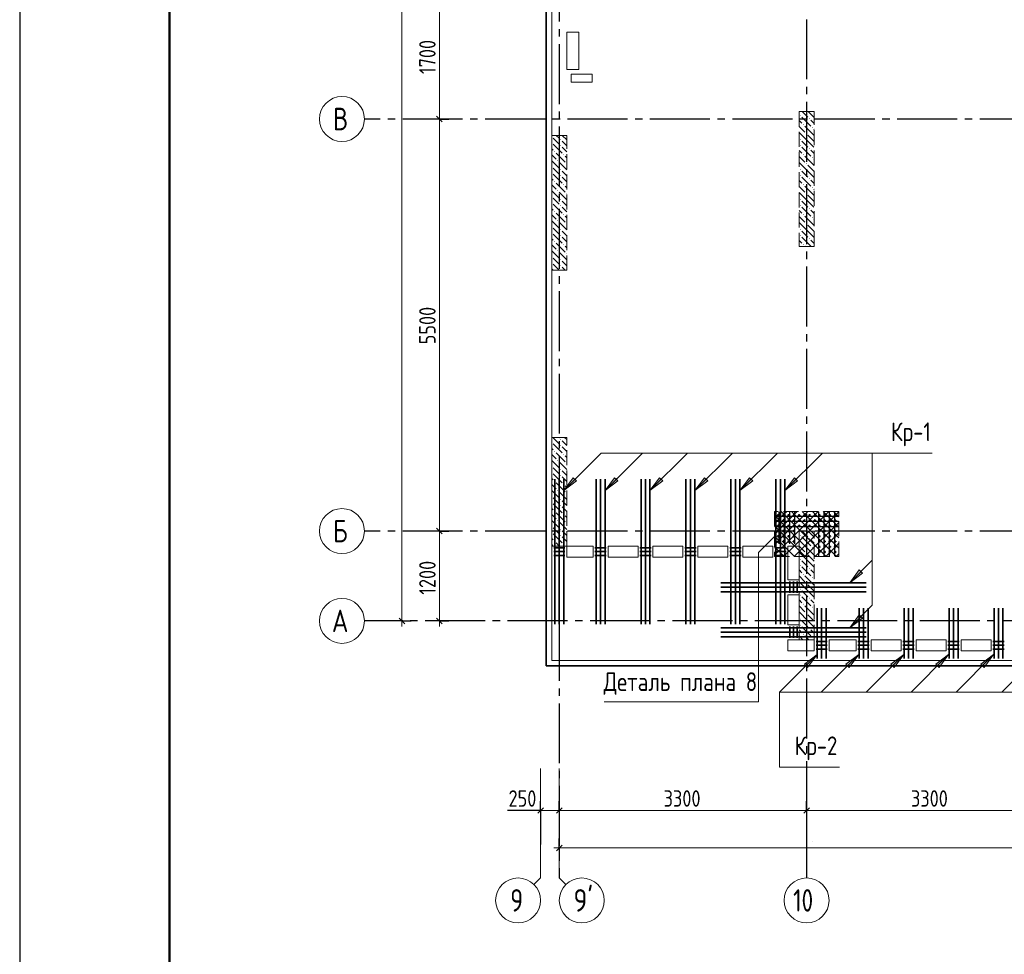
# Model space of a CAD drawing. Header units: millimetres. Extents: x 0 to 61017, y 0 to 42000.
# Tile 2 of 23: x 0 to 13137, y 15950 to 28426. Entities that reach past the tile are written whole.
import ezdxf

# ---------------------------------------------------------------- set-up
doc = ezdxf.new("R2010")
doc.units = ezdxf.units.MM
doc.linetypes.add('______2', pattern=[270, 200, -70])
doc.linetypes.add('______5', pattern=[1100, 800, -100, 100, -100])
for name, color, linetype, lineweight in [('S1 Стержни арматуры фон', 7, 'Continuous', 25), ('Standard', 7, 'Continuous', 25), ('Вспомогательная арматура', 7, 'Continuous', 25), ('ЖБ Пилон', 180, 'Continuous', 25), ('Оси', 40, '______5', 18), ('Позиционная метка номер позиции', 7, 'Continuous', 13), ('Поперечная арматура', 7, 'Continuous', 25), ('Поперечное армирование AW фон', 7, 'Continuous', 25), ('Примечания', 7, 'Continuous', 25), ('Размерная выноска', 7, 'Continuous', 13)]:
    doc.layers.add(name, color=color, linetype=linetype, lineweight=lineweight)
doc.layers.add('ЖБ Перекрытие верхний уровень', color=7, linetype='Continuous', lineweight=25, true_color=0xe0e0ff)
doc.styles.add('GOST 2.304-81', font='txt')
doc.styles.add('ISOCPEUR', font='txt')

msp = doc.modelspace()

# ---------------------------------------------------------------- hatches: boundary and pattern name
at = {"layer": 'ЖБ Пилон', "linetype": 'Continuous', "lineweight": 18, "transparency": 33554687}
for points in [[(10410, 27143), (10417, 27150), (10423, 27143), (10417, 27137)], [(10530, 27103), (10537, 27110), (10543, 27103), (10537, 27097)], [(10450, 27023), (10457, 27030), (10463, 27023), (10457, 27017)], [(10570, 26983), (10577, 26990), (10583, 26983), (10577, 26977)], [(7100, 26867), (7103, 26863), (7100, 26860)], [(7210, 26823), (7217, 26830), (7223, 26823), (7217, 26817)], [(10410, 26823), (10417, 26830), (10423, 26823), (10417, 26817)], [(10490, 26903), (10497, 26910), (10503, 26903), (10497, 26897)], [(7100, 26787), (7103, 26783), (7100, 26780)], [(7130, 26663), (7137, 26670), (7143, 26663), (7137, 26657)], [(7210, 26743), (7217, 26750), (7223, 26743), (7217, 26737)], [(10410, 26743), (10417, 26750), (10423, 26743), (10417, 26737)], [(10530, 26703), (10537, 26710), (10543, 26703), (10537, 26697)], [(7170, 26543), (7177, 26550), (7183, 26543), (7177, 26537)], [(7250, 26623), (7257, 26630), (7263, 26623), (7257, 26617)], [(10450, 26623), (10457, 26630), (10463, 26623), (10457, 26617)], [(10570, 26583), (10577, 26590), (10583, 26583), (10577, 26577)], [(7100, 26467), (7103, 26463), (7100, 26460)], [(7210, 26423), (7217, 26430), (7223, 26423), (7217, 26417)], [(7290, 26503), (7297, 26510), (7300, 26507), (7300, 26500), (7297, 26497)], [(10410, 26423), (10417, 26430), (10423, 26423), (10417, 26417)], [(10490, 26503), (10497, 26510), (10503, 26503), (10497, 26497)], [(7100, 26387), (7103, 26383), (7100, 26380)], [(7210, 26343), (7217, 26350), (7223, 26343), (7217, 26337)], [(10410, 26343), (10417, 26350), (10423, 26343), (10417, 26337)], [(10530, 26303), (10537, 26310), (10543, 26303), (10537, 26297)], [(7130, 26263), (7137, 26270), (7143, 26263), (7137, 26257)], [(7170, 26143), (7177, 26150), (7183, 26143), (7177, 26137)], [(7250, 26223), (7257, 26230), (7263, 26223), (7257, 26217)], [(10450, 26223), (10457, 26230), (10463, 26223), (10457, 26217)], [(10570, 26183), (10577, 26190), (10583, 26183), (10577, 26177)], [(7100, 26067), (7103, 26063), (7100, 26060)], [(7210, 26023), (7217, 26030), (7223, 26023), (7217, 26017)], [(7290, 26103), (7297, 26110), (7300, 26107), (7300, 26100), (7297, 26097)], [(10410, 26023), (10417, 26030), (10423, 26023), (10417, 26017)], [(10490, 26103), (10497, 26110), (10503, 26103), (10497, 26097)], [(7100, 25987), (7103, 25983), (7100, 25980)], [(7210, 25943), (7217, 25950), (7223, 25943), (7217, 25937)], [(10410, 25943), (10417, 25950), (10423, 25943), (10417, 25937)], [(10530, 25903), (10537, 25910), (10543, 25903), (10537, 25897)], [(7130, 25863), (7137, 25870), (7143, 25863), (7137, 25857)], [(7170, 25743), (7177, 25750), (7183, 25743), (7177, 25737)], [(7250, 25823), (7257, 25830), (7263, 25823), (7257, 25817)], [(10450, 25823), (10457, 25830), (10463, 25823), (10457, 25817)], [(10570, 25783), (10577, 25790), (10583, 25783), (10577, 25777)], [(7100, 25667), (7103, 25663), (7100, 25660)], [(7210, 25623), (7217, 25630), (7223, 25623), (7217, 25617)], [(7290, 25703), (7297, 25710), (7300, 25707), (7300, 25700), (7297, 25697)], [(10410, 25623), (10417, 25630), (10423, 25623), (10417, 25617)], [(10490, 25703), (10497, 25710), (10503, 25703), (10497, 25697)], [(7100, 25587), (7103, 25583), (7100, 25580)], [(7210, 25543), (7217, 25550), (7223, 25543), (7217, 25537)], [(10410, 25543), (10417, 25550), (10423, 25543), (10417, 25537)], [(10530, 25503), (10537, 25510), (10543, 25503), (10537, 25497)], [(7130, 25463), (7137, 25470), (7143, 25463), (7137, 25457)], [(7250, 25423), (7257, 25430), (7263, 25423), (7257, 25417)], [(10450, 25423), (10457, 25430), (10463, 25423), (10457, 25417)], [(7100, 25267), (7103, 25263), (7100, 25260)], [(7170, 25343), (7177, 25350), (7183, 25343), (7177, 25337)], [(7210, 25223), (7217, 25230), (7223, 25223), (7217, 25217)], [(7290, 25303), (7297, 25310), (7300, 25307), (7300, 25300), (7297, 25297)], [(7100, 25187), (7103, 25183), (7100, 25180)], [(7210, 25143), (7217, 25150), (7223, 25143), (7217, 25137)], [(7100, 22787), (7103, 22783), (7100, 22780)], [(7210, 22823), (7217, 22830), (7223, 22823), (7217, 22817)], [(7210, 22743), (7217, 22750), (7223, 22743), (7217, 22737)], [(7130, 22663), (7137, 22670), (7143, 22663), (7137, 22657)], [(7250, 22623), (7257, 22630), (7263, 22623), (7257, 22617)], [(7100, 22467), (7103, 22463), (7100, 22460)], [(7170, 22543), (7177, 22550), (7183, 22543), (7177, 22537)], [(7290, 22503), (7297, 22510), (7300, 22507), (7300, 22500), (7297, 22497)], [(7100, 22387), (7103, 22383), (7100, 22380)], [(7210, 22423), (7217, 22430), (7223, 22423), (7217, 22417)], [(7210, 22343), (7217, 22350), (7223, 22343), (7217, 22337)], [(7130, 22263), (7137, 22270), (7143, 22263), (7137, 22257)], [(7250, 22223), (7257, 22230), (7263, 22223), (7257, 22217)], [(7170, 22143), (7177, 22150), (7183, 22143), (7177, 22137)], [(7290, 22103), (7297, 22110), (7300, 22107), (7300, 22100), (7297, 22097)], [(7100, 22067), (7103, 22063), (7100, 22060)], [(7100, 21987), (7103, 21983), (7100, 21980)], [(7210, 22023), (7217, 22030), (7223, 22023), (7217, 22017)], [(7210, 21943), (7217, 21950), (7223, 21943), (7217, 21937)], [(7130, 21863), (7137, 21870), (7143, 21863), (7137, 21857)], [(7250, 21823), (7257, 21830), (7263, 21823), (7257, 21817)], [(7170, 21743), (7177, 21750), (7183, 21743), (7177, 21737)], [(7290, 21703), (7297, 21710), (7300, 21707), (7300, 21700), (7297, 21697)], [(7100, 21667), (7103, 21663), (7100, 21660)], [(7100, 21587), (7103, 21583), (7100, 21580)], [(7210, 21623), (7217, 21630), (7223, 21623), (7217, 21617)], [(7210, 21543), (7217, 21550), (7223, 21543), (7217, 21537)], [(10410, 21543), (10417, 21550), (10423, 21543), (10417, 21537)], [(7130, 21463), (7137, 21470), (7143, 21463), (7137, 21457)], [(7250, 21423), (7257, 21430), (7263, 21423), (7257, 21417)], [(10450, 21423), (10457, 21430), (10463, 21423), (10457, 21417)], [(10530, 21503), (10537, 21510), (10543, 21503), (10537, 21497)], [(10490, 21303), (10497, 21310), (10503, 21303), (10497, 21297)], [(10570, 21383), (10577, 21390), (10583, 21383), (10577, 21377)], [(10410, 21223), (10417, 21230), (10423, 21223), (10417, 21217)], [(10410, 21143), (10417, 21150), (10423, 21143), (10417, 21137)], [(10450, 21023), (10457, 21030), (10463, 21023), (10457, 21017)], [(10530, 21103), (10537, 21110), (10543, 21103), (10537, 21097)], [(10490, 20903), (10497, 20910), (10503, 20903), (10497, 20897)], [(10570, 20983), (10577, 20990), (10583, 20983), (10577, 20977)], [(10410, 20823), (10417, 20830), (10423, 20823), (10417, 20817)], [(10410, 20743), (10417, 20750), (10423, 20743), (10417, 20737)], [(10450, 20623), (10457, 20630), (10463, 20623), (10457, 20617)], [(10530, 20703), (10537, 20710), (10543, 20703), (10537, 20697)], [(10490, 20503), (10497, 20510), (10503, 20503), (10497, 20497)], [(10570, 20583), (10577, 20590), (10583, 20583), (10577, 20577)], [(10410, 20423), (10417, 20430), (10423, 20423), (10417, 20417)], [(10410, 20343), (10417, 20350), (10423, 20343), (10417, 20337)], [(10530, 20303), (10537, 20310), (10543, 20303), (10537, 20297)], [(10450, 20223), (10457, 20230), (10463, 20223), (10457, 20217)], [(10570, 20183), (10577, 20190), (10583, 20183), (10577, 20177)]]:
    msp.add_hatch(color=7, dxfattribs=at).paths.add_polyline_path(points, flags=16)
at = {"layer": 'Позиционная метка номер позиции', "linetype": 'Continuous', "lineweight": 13, "transparency": 33554687}
for points in [[(7430, 22268), (7260, 22140), (7387, 22310)], [(7430, 22268), (7260, 22140), (7387, 22310)], [(7980, 22268), (7810, 22140), (7937, 22310)], [(8580, 22268), (8410, 22140), (8537, 22310)], [(9180, 22268), (9010, 22140), (9137, 22310)], [(9780, 22268), (9610, 22140), (9737, 22310)], [(10380, 22268), (10210, 22140), (10337, 22310)], [(11245, 21037), (11075, 20910), (11202, 21080)], [(11245, 20437), (11075, 20310), (11202, 20480)], [(11245, 20437), (11075, 20310), (11202, 20480)], [(10470, 19822), (10640, 19950), (10513, 19780)], [(11025, 19822), (11195, 19950), (11068, 19780)], [(11625, 19822), (11795, 19950), (11668, 19780)], [(12225, 19822), (12395, 19950), (12268, 19780)], [(12825, 19822), (12995, 19950), (12868, 19780)]]:
    msp.add_hatch(color=7, dxfattribs=at).paths.add_polyline_path(points, flags=16)

# ---------------------------------------------------------------- linework, layer by layer
at = {"layer": 'S1 Стержни арматуры фон', "color": 7, "linetype": 'Continuous', "lineweight": 35, "transparency": 33554687}
for p, q in [((7140, 22294), (7140, 20356)), ((7140, 22294), (7140, 20356)), ((7200, 22294), (7200, 20356)), ((7200, 22294), (7200, 20356)), ((7260, 22294), (7260, 20356)), ((7260, 22294), (7260, 20356)), ((7690, 22294), (7690, 20356)), ((7690, 22294), (7690, 20356)), ((7750, 22294), (7750, 20356)), ((7750, 22294), (7750, 20356)), ((7810, 22294), (7810, 20356)), ((7810, 22294), (7810, 20356)), ((8290, 22294), (8290, 20356)), ((8290, 22294), (8290, 20356)), ((8350, 22294), (8350, 20356)), ((8350, 22294), (8350, 20356)), ((8410, 22294), (8410, 20356)), ((8410, 22294), (8410, 20356)), ((8890, 22294), (8890, 20356)), ((8890, 22294), (8890, 20356)), ((8950, 22294), (8950, 20356)), ((8950, 22294), (8950, 20356)), ((9010, 22294), (9010, 20356)), ((9010, 22294), (9010, 20356)), ((9490, 22294), (9490, 20356)), ((9490, 22294), (9490, 20356)), ((9550, 22294), (9550, 20356)), ((9550, 22294), (9550, 20356)), ((9610, 22294), (9610, 20356)), ((9610, 22294), (9610, 20356)), ((10090, 22294), (10090, 20356)), ((10090, 22294), (10090, 20356)), ((10150, 22294), (10150, 20356)), ((10150, 22294), (10150, 20356)), ((10210, 22294), (10210, 20356)), ((10210, 22294), (10210, 20356)), ((11294, 20910), (9356, 20910)), ((11294, 20910), (9356, 20910)), ((11294, 20850), (9356, 20850)), ((11294, 20850), (9356, 20850)), ((11294, 20790), (9356, 20790)), ((11294, 20790), (9356, 20790)), ((10640, 19900), (10640, 20572)), ((10700, 19900), (10700, 20572)), ((10760, 19900), (10760, 20572)), ((11200, 19900), (11200, 20572)), ((11260, 19900), (11260, 20572)), ((11320, 19900), (11320, 20572)), ((11800, 19900), (11800, 20572)), ((11860, 19900), (11860, 20572)), ((11920, 19900), (11920, 20572)), ((12400, 19900), (12400, 20572)), ((12460, 19900), (12460, 20572)), ((12520, 19900), (12520, 20572)), ((13000, 19900), (13000, 20572)), ((13060, 19900), (13060, 20572)), ((13120, 19900), (13120, 20572)), ((11294, 20310), (9356, 20310)), ((11294, 20310), (9356, 20310)), ((11294, 20250), (9356, 20250)), ((11294, 20250), (9356, 20250)), ((11294, 20190), (9356, 20190)), ((11294, 20190), (9356, 20190))]:
    msp.add_line(p, q, dxfattribs=at)
at = {"layer": 'Standard', "color": 7, "linetype": 'Continuous', "lineweight": 13, "transparency": 33554687}
for p, q in [((5600, 27100), (5600, 28800)), ((5600, 21600), (5600, 27100)), ((5100, 20400), (5100, 20325)), ((5600, 20400), (5600, 20325)), ((6950, 16970), (6950, 18432)), ((7200, 16970), (7200, 18432)), ((6950, 17870), (6875, 17870)), ((6950, 17870), (7200, 17870)), ((7200, 17870), (10500, 17870)), ((10500, 17870), (13800, 17870)), ((7200, 17370), (7125, 17370)), ((49280, 17370), (7200, 17370)), ((6950, 16970), (6862, 16882)), ((7200, 16970), (7288, 16882))]:
    msp.add_line(p, q, dxfattribs=at)
at = {"layer": 'Standard', "color": 251, "linetype": 'Continuous', "lineweight": -3, "true_color": 0x656565, "transparency": 33554687}
for p, q in [((5600, 27100), (5475, 27100)), ((5600, 27100), (5725, 27100)), ((5600, 27100), (5600, 27100)), ((5600, 21600), (5475, 21600)), ((5600, 21600), (5725, 21600)), ((5600, 21600), (5600, 21600)), ((5100, 20400), (4975, 20400)), ((5100, 20400), (5225, 20400)), ((5100, 20400), (5100, 20400)), ((5600, 20400), (5475, 20400)), ((5600, 20400), (5725, 20400)), ((5600, 20400), (5600, 20400)), ((6950, 17870), (6950, 17995)), ((6950, 17870), (6950, 17745)), ((6950, 17870), (6950, 17418)), ((7200, 17870), (7200, 17995)), ((7200, 17870), (7200, 17745)), ((7200, 17870), (7200, 17418)), ((10500, 17870), (10500, 17995)), ((10500, 17870), (10500, 17745)), ((10500, 17870), (10500, 17418)), ((7200, 17370), (7200, 17495)), ((7200, 17370), (7200, 17245)), ((7200, 17370), (7200, 17370))]:
    msp.add_line(p, q, dxfattribs=at)
at = {"layer": 'Standard', "color": 7, "linetype": 'Continuous', "lineweight": 25, "transparency": 33554687}
for p, q in [((5638, 27063), (5562, 27138)), ((5638, 21562), (5562, 21638)), ((5138, 20362), (5062, 20438)), ((5638, 20362), (5562, 20438)), ((6912, 17833), (6987, 17907)), ((7162, 17833), (7238, 17907)), ((10462, 17833), (10538, 17907)), ((7238, 17407), (7162, 17333))]:
    msp.add_line(p, q, dxfattribs=at)
at = {"layer": 'Standard', "color": 7, "linetype": 'Continuous', "lineweight": 13, "transparency": 33554687}
msp.add_lwpolyline([(0, 0), (59400, 0), (59400, 42000), (0, 42000), (0, 0)], close=True, dxfattribs=at)
for points in [[(0, 42000), (0, 0), (59400, 0), (59400, 42000), (0, 42000)], [(59400, 42000), (0, 42000), (0, 0), (59400, 0), (59400, 42000)], [(5100, 20400), (5100, 29236), (5100, 29236), (5100, 38900)], [(5600, 20400), (5600, 20655), (5600, 20655), (5600, 21600)]]:
    msp.add_lwpolyline(points, dxfattribs=at)
at = {"layer": 'Standard', "color": 7, "linetype": 'Continuous', "lineweight": 25, "transparency": 33554687}
msp.add_lwpolyline([(0, 42000), (0, 0), (59400, 0), (59400, 42000), (0, 42000)], dxfattribs=at)
at = {"layer": 'Standard', "color": 7, "linetype": 'Continuous', "lineweight": 50, "transparency": 33554687}
msp.add_lwpolyline([(2000, 41500), (58900, 41500), (58900, 500), (2000, 500), (2000, 41500)], close=True, dxfattribs=at)
at = {"layer": 'Standard', "color": 254, "linetype": 'Continuous', "lineweight": 35, "true_color": 0xc4c4ff, "transparency": 33554687}
msp.add_lwpolyline([(7025, 19800), (49780, 19800), (49780, 35644), (7025, 35644), (7025, 19800)], dxfattribs=at)
at = {"layer": 'Вспомогательная арматура', "color": 7, "linetype": 'Continuous', "lineweight": 25, "transparency": 33554687}
for p, q in [((10130, 21855), (10130, 21430)), ((10200, 21855), (10200, 21430)), ((10270, 21855), (10270, 21430)), ((10340, 21855), (10340, 21430)), ((10660, 21855), (10660, 21265)), ((10730, 21855), (10730, 21265)), ((10800, 21855), (10800, 21265)), ((10870, 21855), (10870, 21265)), ((10075, 21800), (10925, 21800)), ((10075, 21730), (10925, 21730)), ((10075, 21660), (10925, 21660))]:
    msp.add_line(p, q, dxfattribs=at)
at = {"layer": 'ЖБ Перекрытие верхний уровень', "color": 7, "linetype": 'Continuous', "lineweight": 18, "transparency": 33554687}
for p, q in [((7100, 34500), (7100, 19870)), ((7460, 28260), (7300, 28260)), ((7300, 28260), (7300, 27760)), ((7460, 27760), (7460, 28260)), ((7300, 27760), (7460, 27760)), ((7640, 27700), (7360, 27700)), ((7360, 27700), (7360, 27590)), ((7360, 27590), (7640, 27590)), ((7640, 27590), (7640, 27700)), ((7300, 21250), (7300, 21400)), ((7300, 21400), (7650, 21400)), ((7650, 21400), (7650, 21250)), ((7850, 21250), (7850, 21400)), ((7850, 21400), (8250, 21400)), ((8250, 21400), (8250, 21250)), ((8450, 21400), (8850, 21400)), ((8450, 21250), (8450, 21400)), ((8850, 21400), (8850, 21250)), ((9050, 21250), (9050, 21400)), ((9050, 21400), (9450, 21400)), ((9450, 21400), (9450, 21250)), ((9650, 21250), (9650, 21400)), ((9650, 21400), (10050, 21400)), ((10050, 21400), (10050, 21250)), ((10250, 20950), (10250, 21400)), ((10250, 21400), (10400, 21400)), ((10400, 21400), (10400, 20950)), ((7650, 21250), (7300, 21250)), ((8250, 21250), (7850, 21250)), ((8850, 21250), (8450, 21250)), ((9450, 21250), (9050, 21250)), ((10050, 21250), (9650, 21250)), ((10400, 20950), (10250, 20950)), ((10250, 20350), (10250, 20750)), ((10250, 20750), (10400, 20750)), ((10400, 20750), (10400, 20350)), ((10400, 20350), (10250, 20350)), ((10250, 20000), (10250, 20150)), ((10250, 20150), (10600, 20150)), ((10600, 20150), (10600, 20000)), ((10800, 20150), (11160, 20150)), ((10800, 20000), (10800, 20150)), ((11160, 20150), (11160, 20000)), ((11360, 20000), (11360, 20150)), ((11360, 20150), (11760, 20150)), ((11760, 20150), (11760, 20000)), ((11960, 20000), (11960, 20150)), ((11960, 20150), (12360, 20150)), ((12360, 20150), (12360, 20000)), ((12560, 20000), (12560, 20150)), ((12560, 20150), (12960, 20150)), ((12960, 20150), (12960, 20000)), ((10600, 20000), (10250, 20000)), ((11160, 20000), (10800, 20000)), ((11760, 20000), (11360, 20000)), ((12360, 20000), (11960, 20000)), ((12960, 20000), (12560, 20000)), ((7100, 19870), (28240, 19870))]:
    msp.add_line(p, q, dxfattribs=at)
at = {"layer": 'ЖБ Пилон', "color": 253, "linetype": '______2', "lineweight": 13, "true_color": 0xa0a0a0, "transparency": 33554687}
for p, q in [((10400, 27200), (10400, 25400)), ((10600, 27200), (10400, 27200)), ((10600, 25400), (10600, 27200)), ((7100, 26880), (7100, 25080)), ((7300, 26880), (7100, 26880)), ((7300, 25080), (7300, 26880)), ((10400, 25400), (10600, 25400)), ((7100, 25080), (7300, 25080)), ((7100, 22850), (7100, 21400)), ((7300, 22850), (7100, 22850)), ((7300, 21400), (7300, 22850)), ((10400, 21600), (10400, 20150)), ((10600, 21600), (10400, 21600)), ((10600, 20150), (10600, 21600)), ((7100, 21400), (7300, 21400)), ((10400, 20150), (10600, 20150))]:
    msp.add_line(p, q, dxfattribs=at)
at = {"layer": 'ЖБ Пилон', "color": 9, "linetype": 'Continuous', "lineweight": 18, "true_color": 0xc7c7c7, "transparency": 33554687}
for p, q in [((10440, 27200), (10517, 27123)), ((10520, 27200), (10597, 27123)), ((10400, 27080), (10437, 27043)), ((10437, 27123), (10557, 27003)), ((10597, 27043), (10557, 27083)), ((10400, 27000), (10477, 26923)), ((10597, 26883), (10477, 27003)), ((10600, 27040), (10597, 27043)), ((10597, 26963), (10600, 26960)), ((7157, 26803), (7117, 26843)), ((7197, 26763), (7157, 26803)), ((7160, 26880), (7197, 26843)), ((7237, 26803), (7300, 26740)), ((7300, 26820), (7240, 26880)), ((10517, 26803), (10400, 26920)), ((10437, 26803), (10517, 26723)), ((10517, 26883), (10597, 26803)), ((10517, 26803), (10597, 26723)), ((10597, 26883), (10600, 26880)), ((10597, 26803), (10600, 26800)), ((7100, 26700), (7117, 26683)), ((7117, 26763), (7237, 26643)), ((7237, 26723), (7300, 26660)), ((10400, 26680), (10437, 26643)), ((10437, 26723), (10557, 26603)), ((10597, 26643), (10557, 26683)), ((7100, 26620), (7157, 26563)), ((7100, 26540), (7197, 26443)), ((7157, 26643), (7277, 26523)), ((7300, 26580), (7277, 26603)), ((10400, 26600), (10477, 26523)), ((10597, 26483), (10477, 26603)), ((10600, 26640), (10597, 26643)), ((10597, 26563), (10600, 26560)), ((7157, 26403), (7117, 26443)), ((7300, 26420), (7197, 26523)), ((10517, 26403), (10400, 26520)), ((10517, 26483), (10597, 26403)), ((10597, 26483), (10600, 26480)), ((7100, 26300), (7117, 26283)), ((7117, 26363), (7237, 26243)), ((7197, 26363), (7157, 26403)), ((7237, 26403), (7300, 26340)), ((7237, 26323), (7300, 26260)), ((10400, 26280), (10437, 26243)), ((10437, 26403), (10517, 26323)), ((10437, 26323), (10557, 26203)), ((10517, 26403), (10597, 26323)), ((10597, 26243), (10557, 26283)), ((10597, 26403), (10600, 26400)), ((7100, 26220), (7157, 26163)), ((7157, 26243), (7277, 26123)), ((7300, 26180), (7277, 26203)), ((10400, 26200), (10477, 26123)), ((10597, 26083), (10477, 26203)), ((10600, 26240), (10597, 26243)), ((10597, 26163), (10600, 26160)), ((7100, 26140), (7197, 26043)), ((7157, 26003), (7117, 26043)), ((7300, 26020), (7197, 26123)), ((10517, 26003), (10400, 26120)), ((10517, 26083), (10597, 26003)), ((10597, 26083), (10600, 26080)), ((7100, 25900), (7117, 25883)), ((7117, 25963), (7237, 25843)), ((7197, 25963), (7157, 26003)), ((7237, 26003), (7300, 25940)), ((7237, 25923), (7300, 25860)), ((10437, 26003), (10517, 25923)), ((10437, 25923), (10557, 25803)), ((10517, 26003), (10597, 25923)), ((10597, 25843), (10557, 25883)), ((10597, 26003), (10600, 26000)), ((7100, 25820), (7157, 25763)), ((7157, 25843), (7277, 25723)), ((7300, 25780), (7277, 25803)), ((10400, 25880), (10437, 25843)), ((10400, 25800), (10477, 25723)), ((10597, 25683), (10477, 25803)), ((10600, 25840), (10597, 25843)), ((10597, 25763), (10600, 25760)), ((7100, 25740), (7197, 25643)), ((7157, 25603), (7117, 25643)), ((7300, 25620), (7197, 25723)), ((10517, 25603), (10400, 25720)), ((10517, 25683), (10597, 25603)), ((10597, 25683), (10600, 25680)), ((7100, 25500), (7117, 25483)), ((7117, 25563), (7237, 25443)), ((7197, 25563), (7157, 25603)), ((7237, 25603), (7300, 25540)), ((7237, 25523), (7300, 25460)), ((10437, 25603), (10517, 25523)), ((10437, 25523), (10557, 25403)), ((10517, 25603), (10597, 25523)), ((10597, 25603), (10600, 25600)), ((7100, 25420), (7157, 25363)), ((7157, 25443), (7277, 25323)), ((7300, 25380), (7277, 25403)), ((10400, 25480), (10437, 25443)), ((10400, 25400), (10400, 25400)), ((10480, 25400), (10477, 25403)), ((10597, 25443), (10557, 25483)), ((10600, 25440), (10597, 25443)), ((7100, 25340), (7197, 25243)), ((7157, 25203), (7117, 25243)), ((7300, 25220), (7197, 25323)), ((7100, 25100), (7117, 25083)), ((7117, 25163), (7200, 25080)), ((7197, 25163), (7157, 25203)), ((7237, 25203), (7300, 25140)), ((7237, 25123), (7280, 25080)), ((7157, 22803), (7117, 22843)), ((7117, 22763), (7237, 22643)), ((7197, 22763), (7157, 22803)), ((7190, 22850), (7197, 22843)), ((7237, 22803), (7300, 22740)), ((7300, 22820), (7270, 22850)), ((7100, 22700), (7117, 22683)), ((7100, 22620), (7157, 22563)), ((7157, 22643), (7277, 22523)), ((7237, 22723), (7300, 22660)), ((7300, 22580), (7277, 22603)), ((7100, 22540), (7197, 22443)), ((7300, 22420), (7197, 22523)), ((7157, 22403), (7117, 22443)), ((7117, 22363), (7237, 22243)), ((7197, 22363), (7157, 22403)), ((7237, 22403), (7300, 22340)), ((7100, 22300), (7117, 22283)), ((7100, 22220), (7157, 22163)), ((7157, 22243), (7277, 22123)), ((7237, 22323), (7300, 22260)), ((7300, 22180), (7277, 22203)), ((7100, 22140), (7197, 22043)), ((7300, 22020), (7197, 22123)), ((7157, 22003), (7117, 22043)), ((7117, 21963), (7237, 21843)), ((7197, 21963), (7157, 22003)), ((7237, 22003), (7300, 21940)), ((7100, 21900), (7117, 21883)), ((7100, 21820), (7157, 21763)), ((7157, 21843), (7277, 21723)), ((7237, 21923), (7300, 21860)), ((7100, 21740), (7197, 21643)), ((7300, 21620), (7197, 21723)), ((7300, 21780), (7277, 21803)), ((7157, 21603), (7117, 21643)), ((7117, 21563), (7237, 21443)), ((7197, 21563), (7157, 21603)), ((7237, 21603), (7300, 21540)), ((10440, 21600), (10517, 21523)), ((10520, 21600), (10597, 21523)), ((7100, 21500), (7117, 21483)), ((7100, 21420), (7120, 21400)), ((7157, 21443), (7200, 21400)), ((7237, 21523), (7300, 21460)), ((10400, 21480), (10437, 21443)), ((10437, 21523), (10557, 21403)), ((10597, 21443), (10557, 21483)), ((10600, 21440), (10597, 21443)), ((7280, 21400), (7277, 21403)), ((10400, 21400), (10477, 21323)), ((10517, 21203), (10400, 21320)), ((10597, 21283), (10477, 21403)), ((10517, 21283), (10597, 21203)), ((10597, 21363), (10600, 21360)), ((10597, 21283), (10600, 21280)), ((10437, 21203), (10517, 21123)), ((10517, 21203), (10597, 21123)), ((10597, 21203), (10600, 21200)), ((10400, 21080), (10437, 21043)), ((10437, 21123), (10557, 21003)), ((10597, 21043), (10557, 21083)), ((10600, 21040), (10597, 21043)), ((10400, 21000), (10477, 20923)), ((10517, 20803), (10400, 20920)), ((10597, 20883), (10477, 21003)), ((10597, 20963), (10600, 20960)), ((10437, 20803), (10517, 20723)), ((10517, 20883), (10597, 20803)), ((10517, 20803), (10597, 20723)), ((10597, 20883), (10600, 20880)), ((10597, 20803), (10600, 20800)), ((10400, 20680), (10437, 20643)), ((10437, 20723), (10557, 20603)), ((10597, 20643), (10557, 20683)), ((10600, 20640), (10597, 20643)), ((10400, 20600), (10477, 20523)), ((10517, 20403), (10400, 20520)), ((10597, 20483), (10477, 20603)), ((10597, 20563), (10600, 20560)), ((10437, 20403), (10517, 20323)), ((10517, 20483), (10597, 20403)), ((10517, 20403), (10597, 20323)), ((10597, 20483), (10600, 20480)), ((10597, 20403), (10600, 20400)), ((10400, 20280), (10437, 20243)), ((10437, 20323), (10557, 20203)), ((10597, 20243), (10557, 20283)), ((10600, 20240), (10597, 20243)), ((10400, 20200), (10450, 20150)), ((10530, 20150), (10477, 20203)), ((10597, 20163), (10600, 20160))]:
    msp.add_line(p, q, dxfattribs=at)
at = {"layer": 'Оси', "color": 8, "linetype": '______5', "lineweight": -3, "transparency": 33554687}
for p, q in [((7200, 35800), (7200, 16970)), ((10500, 35030), (10500, 16970)), ((49910, 27100), (4600, 27100)), ((49910, 21600), (4600, 21600)), ((50210, 20400), (4600, 20400)), ((10574, 17456), (10574, 17456))]:
    msp.add_line(p, q, dxfattribs=at)
at = {"layer": 'Оси', "color": 7, "linetype": 'Continuous', "lineweight": 13, "transparency": 33554687}
for centre in [(4300, 27100), (4300, 21600), (4300, 20400), (6650, 16670), (7500, 16670), (10500, 16670)]:
    msp.add_circle(centre, 300, dxfattribs=at)
at = {"layer": 'Позиционная метка номер позиции', "color": 7, "linetype": 'Continuous', "lineweight": 13, "transparency": 33554687}
for p, q in [((7260, 22140), (7760, 22640)), ((7810, 22140), (8310, 22640)), ((8410, 22140), (8910, 22640)), ((9010, 22140), (9510, 22640)), ((9610, 22140), (10110, 22640)), ((10210, 22140), (10710, 22640)), ((7260, 22140), (7387, 22310)), ((7260, 22140), (7387, 22310)), ((7430, 22268), (7260, 22140)), ((7430, 22268), (7260, 22140)), ((7387, 22310), (7430, 22268)), ((7387, 22310), (7430, 22268)), ((7408, 22289), (7419, 22300)), ((7408, 22289), (7419, 22300)), ((7810, 22140), (7937, 22310)), ((7980, 22268), (7810, 22140)), ((7937, 22310), (7980, 22268)), ((7958, 22289), (7969, 22300)), ((8410, 22140), (8537, 22310)), ((8580, 22268), (8410, 22140)), ((8537, 22310), (8580, 22268)), ((8558, 22289), (8569, 22300)), ((9010, 22140), (9137, 22310)), ((9180, 22268), (9010, 22140)), ((9137, 22310), (9180, 22268)), ((9158, 22289), (9169, 22300)), ((9610, 22140), (9737, 22310)), ((9780, 22268), (9610, 22140)), ((9737, 22310), (9780, 22268)), ((9758, 22289), (9769, 22300)), ((10210, 22140), (10337, 22310)), ((10380, 22268), (10210, 22140)), ((10337, 22310), (10380, 22268)), ((10358, 22289), (10369, 22300)), ((7260, 22140), (7260, 22140)), ((7260, 22140), (7260, 22140)), ((7260, 22140), (7260, 22140)), ((7260, 22140), (7260, 22140)), ((7260, 22140), (7260, 22140)), ((7260, 22140), (7260, 22140)), ((7810, 22140), (7810, 22140)), ((7810, 22140), (7810, 22140)), ((7810, 22140), (7810, 22140)), ((8410, 22140), (8410, 22140)), ((8410, 22140), (8410, 22140)), ((8410, 22140), (8410, 22140)), ((9010, 22140), (9010, 22140)), ((9010, 22140), (9010, 22140)), ((9010, 22140), (9010, 22140)), ((9610, 22140), (9610, 22140)), ((9610, 22140), (9610, 22140)), ((9610, 22140), (9610, 22140)), ((10210, 22140), (10210, 22140)), ((10210, 22140), (10210, 22140)), ((10210, 22140), (10210, 22140)), ((11075, 20910), (11375, 21210)), ((11075, 20910), (11202, 21080)), ((11245, 21037), (11075, 20910)), ((11202, 21080), (11245, 21037)), ((11223, 21058), (11234, 21069)), ((11075, 20910), (11075, 20910)), ((11075, 20910), (11075, 20910)), ((11075, 20910), (11075, 20910)), ((11075, 20310), (11375, 20610)), ((11075, 20310), (11202, 20480)), ((11075, 20310), (11202, 20480)), ((11245, 20437), (11075, 20310)), ((11245, 20437), (11075, 20310)), ((11202, 20480), (11245, 20437)), ((11202, 20480), (11245, 20437)), ((11223, 20458), (11234, 20469)), ((11223, 20458), (11234, 20469)), ((11075, 20310), (11075, 20310)), ((11075, 20310), (11075, 20310)), ((11075, 20310), (11075, 20310)), ((11075, 20310), (11075, 20310)), ((11075, 20310), (11075, 20310)), ((11075, 20310), (11075, 20310)), ((10470, 19822), (10640, 19950)), ((10640, 19950), (10513, 19780)), ((10640, 19950), (10640, 19950)), ((10640, 19950), (10640, 19950)), ((10640, 19950), (10640, 19950)), ((11025, 19822), (11195, 19950)), ((11195, 19950), (11068, 19780)), ((11195, 19950), (11195, 19950)), ((11195, 19950), (11195, 19950)), ((11195, 19950), (11195, 19950)), ((11625, 19822), (11795, 19950)), ((11795, 19950), (11668, 19780)), ((11795, 19950), (11795, 19950)), ((11795, 19950), (11795, 19950)), ((11795, 19950), (11795, 19950)), ((12225, 19822), (12395, 19950)), ((12395, 19950), (12268, 19780)), ((12395, 19950), (12395, 19950)), ((12395, 19950), (12395, 19950)), ((12395, 19950), (12395, 19950)), ((12825, 19822), (12995, 19950)), ((12995, 19950), (12868, 19780)), ((12995, 19950), (12995, 19950)), ((12995, 19950), (12995, 19950)), ((12995, 19950), (12995, 19950)), ((10513, 19780), (10470, 19822)), ((10492, 19801), (10481, 19791)), ((11068, 19780), (11025, 19822)), ((11047, 19801), (11036, 19791)), ((11668, 19780), (11625, 19822)), ((11647, 19801), (11636, 19791)), ((12268, 19780), (12225, 19822)), ((12247, 19801), (12236, 19791)), ((12868, 19780), (12825, 19822)), ((12847, 19801), (12836, 19791))]:
    msp.add_line(p, q, dxfattribs=at)
for points in [[(7260, 22140), (7760, 22640), (11375, 22640)], [(11075, 20310), (11375, 20610), (11375, 22640), (12175, 22640)], [(14160, 19950), (13660, 19450), (10140, 19450)], [(11195, 19950), (10695, 19450), (10140, 19450)], [(10640, 19950), (10140, 19450), (10140, 18450), (10940, 18450)], [(11795, 19950), (11295, 19450), (10495, 19450)], [(12395, 19950), (11895, 19450), (11095, 19450)], [(12995, 19950), (12495, 19450), (11695, 19450)], [(13605, 19950), (13105, 19450), (12305, 19450)]]:
    msp.add_lwpolyline(points, dxfattribs=at)
at = {"layer": 'Поперечная арматура', "color": 7, "linetype": 'Continuous', "lineweight": 50, "transparency": 33554687}
for centre in [(10120, 21810), (10190, 21810), (10260, 21810), (10330, 21810), (10400, 21810), (10470, 21810), (10540, 21810), (10610, 21810), (10670, 21810), (10740, 21810), (10810, 21810), (10880, 21810), (10120, 21740), (10190, 21740), (10260, 21740), (10330, 21740), (10400, 21740), (10470, 21740), (10540, 21740), (10610, 21740), (10670, 21740), (10740, 21740), (10810, 21740), (10880, 21740), (10120, 21670), (10120, 21600), (10190, 21670), (10190, 21600), (10260, 21670), (10260, 21600), (10330, 21670), (10330, 21600), (10400, 21670), (10470, 21670), (10540, 21670), (10610, 21670), (10670, 21670), (10670, 21600), (10740, 21670), (10740, 21600), (10810, 21670), (10810, 21600), (10880, 21670), (10880, 21600), (10120, 21530), (10120, 21460), (10190, 21530), (10190, 21460), (10260, 21530), (10260, 21460), (10330, 21530), (10330, 21460), (10670, 21530), (10670, 21460), (10740, 21530), (10740, 21460), (10810, 21530), (10810, 21460), (10880, 21530), (10880, 21460), (10670, 21390), (10670, 21320), (10740, 21390), (10740, 21320), (10810, 21390), (10810, 21320), (10880, 21390), (10880, 21320)]:
    msp.add_circle(centre, 5, dxfattribs=at)
at = {"layer": 'Поперечное армирование AW фон', "color": 7, "linetype": 'Continuous', "lineweight": 35, "transparency": 33554687}
for p, q in [((7125, 21375), (7275, 21375)), ((7125, 21325), (7275, 21325)), ((7675, 21375), (7825, 21375)), ((7675, 21325), (7825, 21325)), ((8275, 21375), (8425, 21375)), ((8275, 21325), (8425, 21325)), ((8875, 21375), (9025, 21375)), ((8875, 21325), (9025, 21325)), ((9475, 21375), (9625, 21375)), ((9475, 21325), (9625, 21325)), ((10075, 21375), (10225, 21375)), ((10075, 21325), (10225, 21325)), ((7125, 21275), (7275, 21275)), ((7675, 21275), (7825, 21275)), ((8275, 21275), (8425, 21275)), ((8875, 21275), (9025, 21275)), ((9475, 21275), (9625, 21275)), ((10075, 21275), (10225, 21275)), ((10275, 20775), (10275, 20925)), ((10325, 20775), (10325, 20925)), ((10375, 20775), (10375, 20925)), ((10275, 20175), (10275, 20325)), ((10325, 20175), (10325, 20325)), ((10375, 20175), (10375, 20325)), ((10775, 20125), (10625, 20125)), ((11335, 20125), (11185, 20125)), ((11935, 20125), (11785, 20125)), ((12535, 20125), (12385, 20125)), ((13135, 20125), (12985, 20125)), ((10775, 20075), (10625, 20075)), ((10775, 20025), (10625, 20025)), ((11335, 20075), (11185, 20075)), ((11335, 20025), (11185, 20025)), ((11935, 20075), (11785, 20075)), ((11935, 20025), (11785, 20025)), ((12535, 20075), (12385, 20075)), ((12535, 20025), (12385, 20025)), ((13135, 20075), (12985, 20075)), ((13135, 20025), (12985, 20025))]:
    msp.add_line(p, q, dxfattribs=at)
at = {"layer": 'Примечания', "color": 252, "linetype": 'Continuous', "lineweight": 13, "true_color": 0x8f8f8f, "transparency": 33554687}
for p, q in [((10070, 21836), (10094, 21860)), ((10070, 21696), (10197, 21823)), ((10070, 21810), (10197, 21683)), ((10160, 21860), (10197, 21823)), ((10197, 21823), (10234, 21860)), ((10197, 21683), (10374, 21860)), ((10197, 21543), (10514, 21860)), ((10197, 21403), (10654, 21860)), ((10197, 21823), (10617, 21403)), ((10300, 21860), (10757, 21403)), ((10337, 21403), (10794, 21860)), ((10440, 21860), (10897, 21403)), ((10477, 21403), (10930, 21856)), ((10580, 21860), (10930, 21510)), ((10720, 21860), (10930, 21650)), ((10860, 21860), (10930, 21790)), ((10070, 21556), (10197, 21683)), ((10197, 21683), (10477, 21403)), ((10617, 21403), (10930, 21716)), ((10070, 21670), (10197, 21543)), ((10757, 21403), (10930, 21576)), ((10070, 21416), (10197, 21543)), ((10070, 21530), (10197, 21403)), ((10197, 21543), (10337, 21403)), ((10897, 21403), (10930, 21436)), ((10070, 21276), (10197, 21403)), ((10070, 21390), (10197, 21263)), ((10197, 21263), (10337, 21403)), ((10197, 21403), (10340, 21260)), ((10334, 21260), (10477, 21403)), ((10337, 21403), (10480, 21260)), ((10474, 21260), (10617, 21403)), ((10477, 21403), (10620, 21260)), ((10614, 21260), (10757, 21403)), ((10617, 21403), (10760, 21260)), ((10754, 21260), (10897, 21403)), ((10757, 21403), (10900, 21260)), ((10894, 21260), (10930, 21296)), ((10897, 21403), (10930, 21370)), ((10194, 21260), (10197, 21263)), ((10197, 21263), (10200, 21260))]:
    msp.add_line(p, q, dxfattribs=at)
at = {"layer": 'Примечания', "color": 7, "linetype": '______2', "lineweight": 13, "transparency": 33554687}
for p, q in [((10930, 21860), (10070, 21860)), ((10070, 21860), (10070, 21260)), ((10930, 21260), (10930, 21860)), ((10070, 21260), (10930, 21260))]:
    msp.add_line(p, q, dxfattribs=at)
at = {"layer": 'Примечания', "color": 7, "linetype": 'Continuous', "lineweight": 13, "transparency": 33554687}
msp.add_lwpolyline([(10070, 21526), (9858, 21314), (9858, 19321), (7799, 19321)], dxfattribs=at)
at = {"layer": 'Размерная выноска', "color": 7, "linetype": 'Continuous', "lineweight": 25, "transparency": 33554687}
msp.add_line((6950, 17870), (6510, 17870), dxfattribs=at)

# ---------------------------------------------------------------- texts
at = {"layer": 'Standard', "color": 7, "linetype": 'Continuous', "lineweight": 25, "transparency": 33554687, "char_height": 220, "attachment_point": 7, "rotation": 90, "style": 'GOST 2.304-81'}
for s, insert, width in [('1700', (5550, 27700), 625.74), ('5500', (5550, 24092), 641.48), ('1200', (5550, 20750), 625.73)]:
    msp.add_mtext(s, dxfattribs=dict(at, insert=insert, width=width))
at = {"layer": 'Standard', "color": 7, "linetype": 'Continuous', "lineweight": 25, "transparency": 33554687, "attachment_point": 7, "style": 'GOST 2.304-81'}
for s, insert, char_height, width in [('Кр-1', (11625, 22732), 250, 675.67), ('Кр-2', (10340, 18541), 250, 728.95), ('250', (6522, 17920), 220, 516.4), ('3300', (8592, 17920), 220, 641.48), ('3300', (11892, 17920), 220, 641.46)]:
    msp.add_mtext(s, dxfattribs=dict(at, insert=insert, char_height=char_height, width=width))
at = {"layer": 'Оси', "color": 7, "linetype": 'Continuous', "lineweight": 25, "transparency": 33554687, "char_height": 300, "attachment_point": 7, "style": 'ISOCPEUR'}
for s, insert, width in [('\\W0.80;В', (4180, 26950), 359.83), ('\\W0.80;Б', (4180, 21450), 359.83), ('\\W0.82;А', (4165, 20250), 392.65), ('\\W0.78;9', (6545, 16520), 326.41), ("\\W0.84;9'", (7389, 16520), 440.64), ('\\W0.75;10', (10320, 16520), 472.28)]:
    msp.add_mtext(s, dxfattribs=dict(at, insert=insert, width=width))
at = {"layer": 'Примечания', "color": 7, "linetype": 'Continuous', "lineweight": 25, "transparency": 33554687, "insert": (7791, 19413), "char_height": 250, "width": 2150.15, "attachment_point": 7, "style": 'GOST 2.304-81'}
msp.add_mtext('Деталь\\~плана\\~8', dxfattribs=at)

doc.saveas('drawing.dxf')
